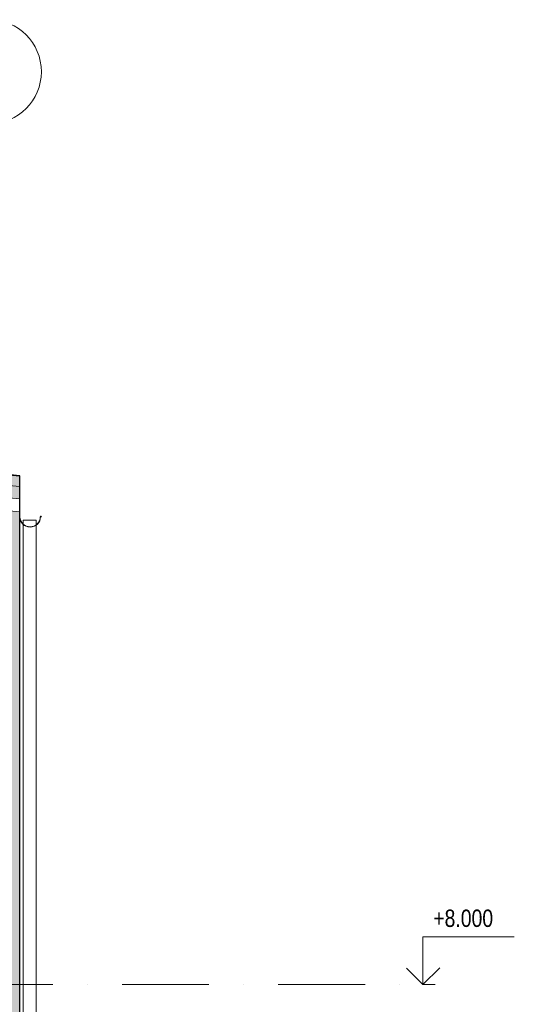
# Model space of a CAD drawing. Header units: millimetres. Extents: x 200776 to 378340, y -23587 to 19113.
# Tile 53 of 61: x 313897 to 319599, y 7773 to 19113. Entities that reach past the tile are written whole.
import ezdxf

# ---------------------------------------------------------------- set-up
doc = ezdxf.new("R2010")
doc.units = ezdxf.units.MM
doc.linetypes.add('Čerchovaná 10mm', pattern=[1800, 1000, -400, 0, -400])
for name, color, linetype, lineweight in [('CA_KOTYVYS', 3, 'Continuous', 9), ('CA_OSY', 5, 'Continuous', 9), ('CA_POHHRA25', 7, 'Continuous', 13), ('CA_REZY', 1, 'Continuous', 25), ('CA_SRAFY', 9, 'Continuous', 25), ('CA_TEXT35', 62, 'Continuous', 9)]:
    doc.layers.add(name, color=color, linetype=linetype, lineweight=lineweight)
doc.styles.add('Arial_2', font='arial.ttf', dxfattribs={"width": 0.8, "height": 200})
pattern_1 = [(240.711, (301464.093, 15099), (-9.66997, -96.69326), [16.779, -8.852, 44.162, -8.852, -27.382]), (240.711, (301464.093, 15099), (-9.66997, -96.69326), [-78.645, 16.779, -10.603]), (287.867, (301489.413, 15096.47), (42.20005, -4.2202), [16.779, -8.852, 44.162, -8.852, -27.382]), (287.867, (301489.413, 15096.47), (42.20005, -4.2202), [-78.645, 16.779, -10.603]), (174.289, (301489.41, 15096.47), (-9.66996, -96.6927), [25.446, -16.964]), (174.289, (301459.61, 15011.55), (-9.66996, -96.6927), [25.446, -16.964]), (264.289, (301494.56, 15080.498), (42.20049, -4.22035), [8.112, -89.063]), (264.289, (301468.627, 15034.26), (42.20049, -4.22035), [8.112, -89.063]), (264.289, (301455.885, 15084.365), (42.20049, -4.22035), [8.112, -89.063]), (264.289, (301429.95, 15038.13), (42.20049, -4.22035), [8.112, -89.063])]

# ---------------------------------------------------------------- blocks, each defined once
blk = doc.blocks.new('Podlaží - Bez názvu-542800-Řez 2 - vestavek V9')
at = {"layer": 'CA_KOTYVYS'}
for p, q in [((53716, 6710), (52663, 6710)), ((53716, 6160), (53716, 6710)), ((53716, 6160), (53523, 6353)), ((53716, 6160), (53906, 6350)), ((53716, 6160), (53574, 6160))]:
    blk.add_line(p, q, dxfattribs=at)
blk = doc.blocks.new('Osnova - Bublina osnovy 12mm-4850-Řez 2 - vestavek V9')
at = {"layer": 'CA_TEXT35'}
blk.add_circle((70185, 18513), 600, dxfattribs=at)

msp = doc.modelspace()

# ---------------------------------------------------------------- hatches: boundary and pattern name
at = {"layer": 'CA_SRAFY', "lineweight": 9}
h = msp.add_hatch(dxfattribs=at)
h.set_pattern_fill('FP_32', color=256, angle=-113.578, style=0, pattern_type=2)
h.set_pattern_definition(pattern_1)
h.paths.add_polyline_path([(313896.6, 13734.8), (313896.6, 13855.4), (299637.1, 15281.4), (299637.1, 15160.8), (313855.2, 13738.9)])
h = msp.add_hatch(dxfattribs=at)
h.set_pattern_fill('FP_32', color=256, angle=-113.578, style=0, pattern_type=2)
h.set_pattern_definition(pattern_1)
h.paths.add_polyline_path([(313896.6, 13594.1), (313896.6, 13734.8), (299637.1, 15160.8), (299637.1, 15020.1), (313855.2, 13598.2)])
h = msp.add_hatch(dxfattribs=at)
h.set_pattern_fill('FP_43', color=256, angle=246.422, style=0, pattern_type=2)
h.set_pattern_definition([(156.422, (313891.78, 6903.837), (-97.17559, -5e-05), [16.779, -8.852, 44.162, -8.852, -27.382]), (156.422, (313891.78, 6903.837), (-97.17559, -5e-05), [-78.645, 16.779, -10.603]), (203.578, (313891.78, 6878.39), (0.0001, -42.41054), [16.779, -8.852, 44.162, -8.852, -27.382]), (203.578, (313891.78, 6878.39), (0.0001, -42.41054), [-78.645, 16.779, -10.603]), (90, (313891.78, 6878.39), (-97.175, 3e-13), [25.446, -16.964]), (90, (313804.32, 6899.6), (-97.175, 3e-13), [25.446, -16.964]), (180, (313876.402, 6871.68), (-1e-13, -42.411), [8.112, -89.063]), (180, (313827.814, 6892.884), (-1e-13, -42.411), [8.112, -89.063]), (180, (313876.402, 6910.55), (-1e-13, -42.411), [8.112, -89.063]), (180, (313827.815, 6931.755), (-1e-13, -42.411), [8.112, -89.063])])
h.paths.add_polyline_path([(313697.3, 300), (313896.6, 300), (313896.6, 13443.4), (313696.6, 13463.4), (313697.3, 351.5)])

# ---------------------------------------------------------------- linework, layer by layer
at = {"layer": 'CA_OSY', "linetype": 'Čerchovaná 10mm'}
msp.add_line((297077.4, 8000), (318546.1, 8000), dxfattribs=at)
at = {"layer": 'CA_POHHRA25', "lineweight": 9}
for p, q in [((299637.1, 15281.4), (313896.6, 13855.4)), ((299637.1, 15160.8), (313896.6, 13734.8)), ((299637.1, 15020.1), (313896.6, 13594.1)), ((313899.8, 13443.4), (313896.6, 13443.4)), ((313899.8, 13388.4), (313899.8, 13443.4))]:
    msp.add_line(p, q, dxfattribs=at)
at = {"layer": 'CA_POHHRA25'}
for p, q in [((313896.6, 13443.4), (313696.6, 13463.4)), ((313937.9, 13350), (313937.9, 13303.9)), ((313937.9, 13350), (314012.9, 13350)), ((313937.9, 13299.5), (313937.9, 0)), ((314012.9, 13350), (314087.9, 13350)), ((314087.9, 13296.4), (314087.9, 13350)), ((314087.9, 0), (314087.9, 13292.1))]:
    msp.add_line(p, q, dxfattribs=at)
at = {"layer": 'CA_POHHRA25', "lineweight": 9}
for centre, radius, start, end in [((314016.6, 13388.4), 120, 180, 0), ((314016.6, 13388.4), 116.8, 180, 0), ((314140.7, 13388.4), 7.23, 0, 180), ((314140.7, 13388.4), 4.04, 0, 180), ((314146.3, 13388.4), 1.6, 180, 0)]:
    msp.add_arc(centre, radius, start, end, dxfattribs=at)
at = {"layer": 'CA_REZY'}
for p, q in [((313896.6, 13860.6), (299637.1, 15286.6)), ((313896.6, 300), (313896.6, 13860.6))]:
    msp.add_line(p, q, dxfattribs=at)

# ---------------------------------------------------------------- block references
at = {"layer": 'CA_KOTYVYS', "extrusion": (0, 0, -1)}
msp.add_blockref('Podlaží - Bez názvu-542800-Řez 2 - vestavek V9', (-372261.9, 1840), dxfattribs=at)
at = {"layer": 'CA_TEXT35'}
msp.add_blockref('Osnova - Bublina osnovy 12mm-4850-Řez 2 - vestavek V9', (243361.6, 0), dxfattribs=at)

# ---------------------------------------------------------------- texts
at = {"layer": 'CA_KOTYVYS', "insert": (318664.8, 8864.2), "char_height": 200, "width": 852.995, "attachment_point": 1, "style": 'Arial_2'}
msp.add_mtext('+8.000', dxfattribs=at)

doc.saveas('drawing.dxf')
